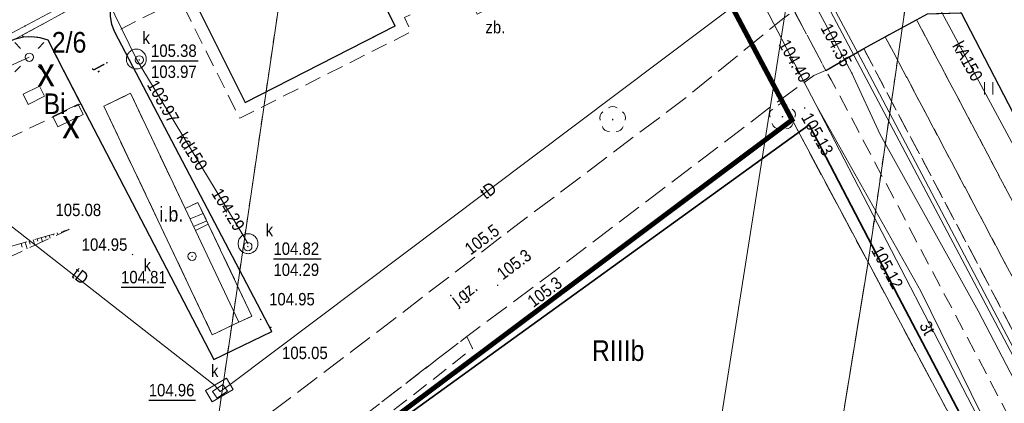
# Model space of a CAD drawing. Extents: x 7490163 to 7490671, y 5783984 to 5784563.
# Tile 14 of 43: x 7490400 to 7490459, y 5784315 to 5784338. Entities that reach past the tile are written whole.
import ezdxf
from ezdxf.enums import TextEntityAlignment as Align

# ---------------------------------------------------------------- set-up
doc = ezdxf.new("R2010")
doc.units = 0
doc.header["$MEASUREMENT"] = 0
for name, pattern in [('1.5_0.5', [2, 1.5, -0.5]), ('218-500', [1, 0.5, -0.5]), ('219-500', [0]), ('HIDDEN', [0.375, 0.25, -0.125]), ('mz1.0_0.5', [1.5, 1, -0.5]), ('mz1.25_0.5', [1.75, 1.25, -0.5])]:
    doc.linetypes.add(name, pattern=pattern)
doc.layers.get('0').update_dxf_attribs({"linetype": 'CONTINUOUS', "lineweight": 5})
doc.layers.get('0').transparency = 0.8
for name, color, linetype, transparency in [('0-Inne (niezydentyfikowane)', 7, 'CONTINUOUS', 0.8), ('203-Punkt załamania granicy działki nie stabilizowany', 7, 'CONTINUOUS', 0.8), ('210-Oznaczenie użytku', 7, 'CONTINUOUS', 0.8), ('211-Nr działki', 7, 'CONTINUOUS', 0.8), ('217-Granica konturu klasyfikcyjnego', 7, 'CONTINUOUS', 0.8), ('218-Granica użytku', 7, 'CONTINUOUS', 0.8), ('219-Linia granicy', 7, 'CONTINUOUS', 0.8), ('chodnik (powierzchnia)', 7, 'CONTINUOUS', 0.8), ('drzewo liściaste (punkt)', 7, 'CONTINUOUS', 0.8), ('inna budowla (powierzchnia)', 7, 'CONTINUOUS', 0.8), ('inna budowla (powierzchnia)-Atr17', 7, 'CONTINUOUS', 0.8), ('jezdnia (powierzchnia)', 7, 'CONTINUOUS', 0.8), ('jezdnia (powierzchnia)-Atr17', 7, 'CONTINUOUS', 0.8), ('komora podziemna - przewód kanalizacyjny (powierzchnia)', 7, 'CONTINUOUS', 0.8), ('komora podziemna - przewód niezidentyfikowany (powierzchnia)', 7, 'CONTINUOUS', 0.8), ('komora podziemna - przewód niezidentyfikowany (powierzchnia)-Atr17', 7, 'CONTINUOUS', 0.8), ('komora podziemna - przewód telekomunikacyjny (powierzchnia)', 7, 'CONTINUOUS', 0.8), ('krawężnik (linia)', 7, 'CONTINUOUS', 0.8), ('latarnia (punkt)', 7, 'CONTINUOUS', 0.8), ('ogrodzenie trwałe (linia)', 7, 'CONTINUOUS', 0.8), ('przewód elektroenergetyczny (linia)', 7, 'CONTINUOUS', 0.8), ('przewód kanalizacyjny (linia)', 7, 'CONTINUOUS', 0.8), ('przewód kanalizacyjny (linia)-Atr1', 7, 'CONTINUOUS', 0.8), ('przewód telekomunikacyjny (linia)', 7, 'CONTINUOUS', 0.8), ('przewód telekomunikacyjny (linia)-Atr1', 7, 'CONTINUOUS', 0.8), ('przewód wodociągowy (linia)', 7, 'CONTINUOUS', 0.8), ('punkt o określonej wysokości (sieć elektroenergetyczna)', 7, 'CONTINUOUS', 0.8), ('punkt o określonej wysokości (sieć elektroenergetyczna)-Atr2', 7, 'CONTINUOUS', 0.8), ('punkt o określonej wysokości (sieć kanalizacyjna)', 7, 'CONTINUOUS', 0.8), ('punkt o określonej wysokości (sieć kanalizacyjna)-Atr2', 7, 'CONTINUOUS', 0.8), ('punkt o określonej wysokości (sieć kanalizacyjna)-Atr3', 7, 'CONTINUOUS', 0.8), ('punkt o określonej wysokości (sieć telekomunikacyjna)-Atr2', 7, 'CONTINUOUS', 0.8), ('punkt wysokościowy naturalny', 7, 'CONTINUOUS', 0.8), ('punkt wysokościowy naturalny-Atr2', 7, 'CONTINUOUS', 0.8), ('punkt wysokościowy sztuczny', 7, 'CONTINUOUS', 0.8), ('punkt wysokościowy sztuczny-Atr2', 7, 'CONTINUOUS', 0.8), ('schody w ciągu komunikacyjnym', 7, 'CONTINUOUS', 0.8), ('skarpa nieumocniona (powierzchnia)', 7, 'CONTINUOUS', 0.8), ('trawnik (powierzchnia)', 7, 'CONTINUOUS', 0.8), ('trawnik (powierzchnia) - symbol', 7, 'CONTINUOUS', 0.8), ('właz okrągły - siec kanalizacyjna (punkt)', 7, 'CONTINUOUS', 0.8), ('właz okrągły - siec kanalizacyjna (punkt)-Atr17', 7, 'CONTINUOUS', 0.8), ('właz prostokątny - siec kanalizacyjna (punkt)', 7, 'CONTINUOUS', 0.8), ('właz prostokątny - siec kanalizacyjna (punkt)-Atr17', 7, 'CONTINUOUS', 0.8), ('zbiornik - przewód gazowy (powierzchnia)-Atr17', 7, 'CONTINUOUS', 0.8)]:
    doc.layers.add(name, color=color, linetype=linetype, transparency=transparency)
doc.layers.add('___granice działki', color=7, linetype='CONTINUOUS', lineweight=60)
doc.styles.get("Standard").update_dxf_attribs({"font": 'txt', "width": 0.75})
doc.linetypes.add('902-500', pattern='A,3.75,0,[1,ksztalty.shx,S=0.5,R=0,X=0,Y=0],3.75', length=7.5)

# ---------------------------------------------------------------- blocks, each defined once
blk = doc.blocks.new('PW02')
at = {"linetype": 'Continuous', "lineweight": 13}
h = blk.add_hatch(color=0, dxfattribs=at)
edge = h.paths.add_edge_path()
edge.add_arc((0, 0), 0.045, 0, 360)
blk = doc.blocks.new('US22')
at = {"color": 0, "linetype": 'Continuous', "lineweight": 13}
blk.add_circle((0, 0), 0.25, dxfattribs=at)
blk = doc.blocks.new('PW01')
at = {"linetype": 'Continuous', "lineweight": 13}
h = blk.add_hatch(color=0, dxfattribs=at)
edge = h.paths.add_edge_path()
edge.add_arc((0, 0), 0.045, 0, 360)
blk = doc.blocks.new('SM01')
at = {"color": 0, "linetype": 'Continuous', "lineweight": 13}
for p, q in [((-0.53, 0.531), (-0.883, 0.884)), ((0.531, 0.531), (0.884, 0.884)), ((-0.53, -0.53), (-0.883, -0.883)), ((0.531, -0.53), (0.884, -0.883))]:
    blk.add_line(p, q, dxfattribs=at)
blk.add_circle((0, 0), 0.25, dxfattribs=at)
blk = doc.blocks.new('US22B')
at = {"color": 0, "linetype": 'Continuous', "lineweight": 0}
blk.add_lwpolyline([(-0.375, -0.25), (0.375, -0.25), (0.375, 0.25), (-0.375, 0.25)], close=True, dxfattribs=at)
blk = doc.blocks.new('OP021')
at = {"linetype": 'Continuous', "lineweight": 13}
h = blk.add_hatch(color=0, dxfattribs=at)
edge = h.paths.add_edge_path()
edge.add_arc((0, 0), 0.05, 0, 360)
at = {"color": 0, "linetype": 'Continuous', "lineweight": 13}
for centre, start, end in [((0, 0.4), 49.272, 130.728), ((-0.38, 0.124), 121.308, 202.548), ((0.38, 0.124), 337.452, 58.692), ((-0.235, -0.324), 193.221, 274.871), ((0.235, -0.324), 265.129, 346.779)]:
    blk.add_arc(centre, 0.4, start, end, dxfattribs=at)
blk = doc.blocks.new('TU04')
at = {"color": 0, "linetype": 'Continuous', "lineweight": 13}
for p, q in [((0, 0), (0, 0.75)), ((0.5, 0), (0.5, 0.75))]:
    blk.add_line(p, q, dxfattribs=at)
blk = doc.blocks.new('203')
at = {"linetype": 'Continuous', "lineweight": 0}
h = blk.add_hatch(color=0, dxfattribs=at)
edge = h.paths.add_edge_path()
edge.add_arc((0, 0), 0.045, 0, 360)

msp = doc.modelspace()

# ---------------------------------------------------------------- linework, layer by layer
at = {"layer": '0-Inne (niezydentyfikowane)', "color": 7, "linetype": 'Continuous', "lineweight": 13}
for p, q in [((7490402.74, 5784325.64), (7490402.75, 5784325.61)), ((7490400.8, 5784325.07), (7490400.89, 5784324.75)), ((7490401.04, 5784325.14), (7490401.08, 5784325)), ((7490401.28, 5784325.21), (7490401.36, 5784324.96)), ((7490401.53, 5784325.28), (7490401.56, 5784325.18)), ((7490401.77, 5784325.35), (7490401.82, 5784325.18)), ((7490402.01, 5784325.42), (7490402.03, 5784325.36)), ((7490402.25, 5784325.5), (7490402.28, 5784325.39)), ((7490402.5, 5784325.57), (7490402.51, 5784325.53)), ((7490400.07, 5784324.86), (7490400.13, 5784324.64)), ((7490400.31, 5784324.93), (7490400.43, 5784324.54)), ((7490400.56, 5784325), (7490400.61, 5784324.82))]:
    msp.add_line(p, q, dxfattribs=at)
at = {"layer": '217-Granica konturu klasyfikcyjnego', "color": 3, "linetype": '1.5_0.5', "lineweight": 18, "flags": 128}
for points in [[(7490446.66, 5784332.33), (7490414.87, 5784308.51)], [(7490451.25, 5784323.72), (7490446.66, 5784332.33)], [(7490447.9, 5784303.16), (7490451.25, 5784323.72)], [(7490463.54, 5784300.68), (7490451.25, 5784323.72)]]:
    msp.add_lwpolyline(points, dxfattribs=at)
at = {"layer": '218-Granica użytku', "color": 3, "linetype": '218-500', "lineweight": 18, "flags": 128}
for points in [[(7490410.66, 5784305.36), (7490421.56, 5784379.62)], [(7490421.56, 5784379.62), (7490446.66, 5784332.33)], [(7490451.25, 5784323.72), (7490458.07, 5784370.55)], [(7490446.66, 5784332.33), (7490414.87, 5784308.51)], [(7490451.25, 5784323.72), (7490446.66, 5784332.33)], [(7490447.9, 5784303.16), (7490451.25, 5784323.72)], [(7490463.54, 5784300.68), (7490451.25, 5784323.72)]]:
    msp.add_lwpolyline(points, dxfattribs=at)
at = {"layer": '219-Linia granicy', "color": 7, "linetype": '219-500', "lineweight": 18, "flags": 128}
for points in [[(7490410.66, 5784305.36), (7490421.56, 5784379.62)], [(7490446.66, 5784332.33), (7490421.56, 5784379.62)], [(7490458.07, 5784370.55), (7490451.25, 5784323.72)], [(7490446.66, 5784332.33), (7490410.66, 5784305.36)], [(7490446.66, 5784332.33), (7490451.25, 5784323.72)], [(7490439.461, 5784251.5), (7490451.25, 5784323.72)], [(7490489.736, 5784251.5), (7490451.25, 5784323.72)]]:
    msp.add_lwpolyline(points, dxfattribs=at)
at = {"layer": '___granice działki', "color": 7, "linetype": 'HIDDEN', "ltscale": 20, "const_width": 0.3}
msp.add_lwpolyline([(7490408.25, 5784303.56), (7490446.66, 5784332.33), (7490405.34, 5784410.18), (7490386.33, 5784414.4), (7490334.42, 5784375.3)], close=True, dxfattribs=at)
at = {"layer": 'chodnik (powierzchnia)', "color": 7, "linetype": 'mz1.0_0.5', "lineweight": 18, "flags": 128}
for points in [[(7490428.7, 5784346.42), (7490431.56, 5784340.67), (7490431.09, 5784340.44), (7490429.72, 5784343.37), (7490429.57, 5784343.5), (7490429.28, 5784343.58), (7490428.99, 5784343.52), (7490428.81, 5784343.39), (7490428.66, 5784343.14), (7490428.64, 5784342.84), (7490430.02, 5784339.91), (7490429.07, 5784339.44), (7490427.66, 5784342.37), (7490427.51, 5784342.49), (7490427.22, 5784342.57), (7490426.93, 5784342.51), (7490426.77, 5784342.4), (7490426.61, 5784342.15), (7490426.58, 5784341.85), (7490428, 5784338.91), (7490427.63, 5784338.73), (7490426.84, 5784340.3), (7490423.23, 5784338.52), (7490423.65, 5784337.67), (7490413.28, 5784332.43), (7490409.67, 5784339.62), (7490405.72, 5784337.64), (7490405.54, 5784338.11), (7490405.46, 5784338.6), (7490405.47, 5784339.1), (7490405.57, 5784339.59), (7490405.77, 5784340.05), (7490405.89, 5784340.25), (7490406.21, 5784340.64), (7490406.59, 5784340.96), (7490407.13, 5784341.24), (7490407.61, 5784341.38), (7490408.11, 5784341.42), (7490408.6, 5784341.36), (7490408.92, 5784341.27), (7490409.37, 5784341.05), (7490409.77, 5784340.75), (7490410.1, 5784340.38), (7490410.31, 5784340.02), (7490413.6, 5784333.38), (7490422.68, 5784338.01), (7490420.49, 5784342.31)], [(7490467.36, 5784308.87), (7490452.29, 5784337.36), (7490454.19, 5784338.38), (7490469.32, 5784309.73), (7490477.18, 5784294.77), (7490475.24, 5784293.78)], [(7490395.55, 5784335.02), (7490399, 5784336.86), (7490399.04, 5784336.89), (7490399.47, 5784337.13), (7490399.72, 5784337.23), (7490400.21, 5784337.35), (7490400.71, 5784337.38), (7490401.2, 5784337.32), (7490401.68, 5784337.17), (7490402.6, 5784335.35), (7490403.67, 5784333.3), (7490397.86, 5784330.54)], [(7490450.99, 5784336.64), (7490465.96, 5784308.32), (7490473.32, 5784294.14), (7490476.12, 5784288.81), (7490478.33, 5784284.76), (7490492.29, 5784258.12), (7490490.07, 5784257.02), (7490476, 5784283.51), (7490463.61, 5784307.1), (7490449.03, 5784334.76), (7490448.7, 5784335.32)], [(7490405.91, 5784304.78), (7490408.33, 5784305.77), (7490411.63, 5784307.64), (7490420.25, 5784314.03), (7490427, 5784319.23), (7490427.35, 5784318.5), (7490420.8, 5784313.38), (7490412.02, 5784306.91), (7490408.67, 5784305.03), (7490406.2, 5784303.97)]]:
    msp.add_lwpolyline(points, close=True, dxfattribs=at)
at = {"layer": 'inna budowla (powierzchnia)', "color": 7, "linetype": 'Continuous', "lineweight": 18, "flags": 128}
msp.add_lwpolyline([(7490406.68, 5784333.94), (7490409.98, 5784326.97), (7490410.6, 5784325.65), (7490413.23, 5784320.09), (7490411.62, 5784319.33), (7490405.06, 5784333.17)], close=True, dxfattribs=at)
at = {"layer": 'jezdnia (powierzchnia)', "color": 7, "linetype": '1.5_0.5', "lineweight": 18, "flags": 128}
for points in [[(7490493.35, 5784270.83), (7490487.55, 5784281.94), (7490484.68, 5784287.36), (7490481.18, 5784293.46), (7490479.7, 5784296.05), (7490471.34, 5784310.89), (7490456.89, 5784338.8), (7490453.54, 5784345.1), (7490448.2, 5784354.55), (7490447.85, 5784355.26), (7490447.28, 5784356.08), (7490446.57, 5784356.78), (7490445.75, 5784357.35), (7490445.05, 5784357.69), (7490444.1, 5784358), (7490443.11, 5784358.16), (7490442.77, 5784358.18), (7490441.77, 5784358.14), (7490440.79, 5784357.94), (7490439.81, 5784357.56), (7490437.44, 5784356.36), (7490434.62, 5784361.99), (7490437.1, 5784364.34), (7490438.36, 5784366.53), (7490438.74, 5784367.63), (7490438.93, 5784368.61), (7490439.01, 5784369.61), (7490439.01, 5784369.65), (7490438.97, 5784370.65), (7490438.8, 5784371.63), (7490438.52, 5784372.59), (7490438.13, 5784373.51), (7490434.4, 5784380.63), (7490433.69, 5784381.68), (7490432.98, 5784382.39), (7490432.17, 5784382.97), (7490431.26, 5784383.42), (7490430.3, 5784383.71), (7490429.31, 5784383.84), (7490427.04, 5784383.51), (7490424.41, 5784382.28), (7490422.06, 5784381.02), (7490421.44, 5784380.24), (7490420.96, 5784379.36), (7490420.61, 5784378.43), (7490420.41, 5784377.45), (7490420.37, 5784376.45), (7490420.45, 5784375.62), (7490417.08, 5784386.72), (7490419.34, 5784388.17), (7490419.63, 5784388.47), (7490420.28, 5784389.24), (7490420.84, 5784390.06), (7490421.17, 5784390.64), (7490421.59, 5784391.54), (7490421.91, 5784392.49), (7490422.14, 5784393.46), (7490422.2, 5784394.01), (7490422.22, 5784395.01), (7490422.16, 5784396), (7490422, 5784396.99), (7490421.81, 5784397.77), (7490421.49, 5784398.71), (7490421.08, 5784399.63), (7490420.59, 5784400.5), (7490420.02, 5784401.32), (7490419.49, 5784402.23), (7490418.96, 5784403.08), (7490418.4, 5784403.91), (7490417.82, 5784404.73), (7490417.21, 5784405.52), (7490416.88, 5784405.93), (7490416.24, 5784406.69), (7490415.57, 5784407.44), (7490414.88, 5784408.16), (7490414.17, 5784408.86), (7490412.33, 5784410.59), (7490395.46, 5784424.98), (7490394.74, 5784425.56), (7490393.17, 5784426.96), (7490391.74, 5784428.21), (7490390.88, 5784428.72), (7490389.98, 5784429.16), (7490388.99, 5784429.54), (7490388.03, 5784429.82), (7490387.05, 5784430.03), (7490386.1, 5784430.16), (7490385.1, 5784430.2), (7490384.1, 5784430.14), (7490383.12, 5784429.97), (7490382.02, 5784429.69), (7490381.08, 5784429.36), (7490380.17, 5784428.95), (7490379.77, 5784428.74), (7490378.92, 5784428.22), (7490372.91, 5784432.64), (7490383.97, 5784437.63), (7490384.52, 5784436.93), (7490385.37, 5784436.21), (7490386.31, 5784435.73), (7490387.25, 5784435.46), (7490388.26, 5784435.39), (7490389.27, 5784435.54), (7490390.22, 5784435.88), (7490391.08, 5784436.43), (7490391.82, 5784437.13), (7490392.36, 5784437.96), (7490392.73, 5784438.87), (7490392.94, 5784439.85), (7490392.9, 5784440.88), (7490392.68, 5784441.86), (7490402.43, 5784444.54), (7490401.26, 5784443.54), (7490400.22, 5784442.42), (7490399.51, 5784441.22), (7490398.89, 5784439.77), (7490398.56, 5784438.62), (7490398.35, 5784437.3), (7490398.39, 5784435.78), (7490398.57, 5784434.42), (7490398.9, 5784433.41), (7490400.75, 5784434.8), (7490400.8, 5784433.59), (7490400.95, 5784432.63), (7490401.21, 5784431.65), (7490401.59, 5784430.64), (7490402.14, 5784429.55), (7490402.84, 5784428.52), (7490403.51, 5784427.79), (7490405.7, 5784425.76), (7490407.31, 5784424.39), (7490414.92, 5784417.89), (7490417.15, 5784415.87), (7490419.33, 5784413.8), (7490421.46, 5784411.7), (7490423.56, 5784409.54), (7490425.54, 5784407.29), (7490427.49, 5784404.98), (7490429.44, 5784402.49), (7490430.43, 5784401.18), (7490431.36, 5784399.89), (7490432.48, 5784399.49), (7490449.49, 5784367.1), (7490463.26, 5784341.09), (7490478.57, 5784312.2), (7490479.08, 5784311.34), (7490479.67, 5784310.53), (7490480.38, 5784309.72), (7490481.1, 5784309.03), (7490481.88, 5784308.4), (7490482.71, 5784307.85), (7490483.59, 5784307.37), (7490484.5, 5784306.96), (7490485.45, 5784306.64), (7490486.42, 5784306.4), (7490487.41, 5784306.24), (7490487.86, 5784306.2), (7490488.86, 5784306.17), (7490489.86, 5784306.22), (7490490.85, 5784306.35), (7490491.82, 5784306.57), (7490492.78, 5784306.87), (7490493.71, 5784307.24), (7490494.6, 5784307.69), (7490495.34, 5784308.14), (7490498.61, 5784303.32), (7490497.74, 5784302.84), (7490496.9, 5784302.28), (7490496.11, 5784301.67), (7490495.38, 5784300.99), (7490494.7, 5784300.26), (7490494.07, 5784299.48), (7490493.52, 5784298.65), (7490493.03, 5784297.78), (7490492.72, 5784297.14), (7490492.35, 5784296.21), (7490492.05, 5784295.26), (7490491.83, 5784294.28), (7490491.69, 5784293.29), (7490491.65, 5784292.28), (7490491.65, 5784291.15), (7490491.76, 5784290.16), (7490491.97, 5784289.18), (7490492.25, 5784288.22), (7490492.62, 5784287.29), (7490493.73, 5784285.36), (7490499.77, 5784274.09)], [(7490395.38, 5784362.56), (7490400.72, 5784352.17), (7490400.85, 5784351.9), (7490400.94, 5784351.62), (7490401, 5784351.34), (7490401.04, 5784351.04), (7490401.04, 5784350.74), (7490401.01, 5784350.45), (7490400.99, 5784350.36), (7490400.89, 5784350.08), (7490400.76, 5784349.81), (7490400.61, 5784349.55), (7490400.42, 5784349.32), (7490400.28, 5784349.16), (7490400.06, 5784348.96), (7490399.82, 5784348.78), (7490399.56, 5784348.63), (7490399.29, 5784348.51), (7490399.1, 5784348.44), (7490392.34, 5784344.91), (7490394.02, 5784341.71), (7490397.08, 5784343.36), (7490397.44, 5784343.54), (7490397.83, 5784343.58), (7490398.21, 5784343.45), (7490398.51, 5784343.19), (7490398.55, 5784343.13), (7490398.7, 5784342.77), (7490398.7, 5784342.37), (7490398.54, 5784342), (7490398.25, 5784341.73), (7490398.21, 5784341.7), (7490394.03, 5784339.54), (7490399, 5784336.86), (7490399.04, 5784336.89), (7490399.47, 5784337.13), (7490399.72, 5784337.23), (7490406.59, 5784340.96), (7490407.13, 5784341.24), (7490436.81, 5784356.08), (7490437.44, 5784356.36), (7490434.62, 5784361.99), (7490432.07, 5784361.13), (7490431.53, 5784361.14), (7490430.7, 5784361.04), (7490429.97, 5784361.08), (7490429.23, 5784361.23), (7490428.57, 5784361.55), (7490428.02, 5784362), (7490427.51, 5784362.6), (7490427.18, 5784363.2), (7490420.45, 5784375.62)], [(7490428.7, 5784346.42), (7490420.49, 5784342.31), (7490422.68, 5784338.01), (7490413.6, 5784333.38), (7490410.31, 5784340.02), (7490410.1, 5784340.38), (7490409.77, 5784340.75), (7490409.37, 5784341.05), (7490408.92, 5784341.27), (7490408.6, 5784341.36), (7490408.11, 5784341.42), (7490407.61, 5784341.38), (7490407.13, 5784341.24), (7490436.81, 5784356.08), (7490436.44, 5784355.62), (7490436.05, 5784355.02), (7490435.55, 5784354.13), (7490435.12, 5784353.21), (7490434.42, 5784351.74), (7490434.11, 5784350.97), (7490433.7, 5784350.01), (7490433.34, 5784349.4), (7490433.18, 5784349.11), (7490432.29, 5784348.25)], [(7490456.89, 5784338.8), (7490454.84, 5784338.75), (7490454.19, 5784338.38), (7490452.29, 5784337.36), (7490450.99, 5784336.64), (7490448.7, 5784335.32), (7490446.78, 5784338.94), (7490448.96, 5784340.42), (7490450.16, 5784341.25), (7490451.94, 5784342.48), (7490452.58, 5784342.93), (7490453.54, 5784345.1)], [(7490403.67, 5784333.3), (7490411.72, 5784317.83), (7490415.22, 5784319.53), (7490405.72, 5784337.64), (7490405.54, 5784338.11), (7490405.46, 5784338.6), (7490405.47, 5784339.1), (7490405.57, 5784339.59), (7490405.77, 5784340.05), (7490405.89, 5784340.25), (7490406.21, 5784340.64), (7490406.59, 5784340.96), (7490399.72, 5784337.23), (7490400.21, 5784337.35), (7490400.71, 5784337.38), (7490401.2, 5784337.32), (7490401.68, 5784337.17), (7490402.6, 5784335.35)], [(7490404.98, 5784308.4), (7490407.4, 5784309.39), (7490411.91, 5784312.17), (7490421.79, 5784319.66), (7490429.47, 5784325.55), (7490440.34, 5784333.75), (7490446.11, 5784338.45), (7490446.78, 5784338.94), (7490448.7, 5784335.32), (7490447.98, 5784335.01), (7490445.55, 5784333.26), (7490432.29, 5784323.17), (7490427, 5784319.23), (7490420.25, 5784314.03), (7490411.63, 5784307.64), (7490408.33, 5784305.77), (7490405.91, 5784304.78)], [(7490405.06, 5784333.17), (7490406.68, 5784333.94), (7490409.98, 5784326.97), (7490410.75, 5784327.34), (7490411.38, 5784326.02), (7490414.01, 5784320.46), (7490413.23, 5784320.09), (7490411.62, 5784319.33)]]:
    msp.add_lwpolyline(points, close=True, dxfattribs=at)
at = {"layer": 'komora podziemna - przewód kanalizacyjny (powierzchnia)', "color": 34, "linetype": 'Continuous', "lineweight": 18, "flags": 128}
for points in [[(7490407.63, 5784336.01), (7490407.63, 5784335.95), (7490407.62, 5784335.89), (7490407.6, 5784335.83), (7490407.58, 5784335.78), (7490407.56, 5784335.72), (7490407.53, 5784335.67), (7490407.49, 5784335.63), (7490407.45, 5784335.58), (7490407.41, 5784335.54), (7490407.36, 5784335.51), (7490407.31, 5784335.48), (7490407.26, 5784335.45), (7490407.2, 5784335.43), (7490407.15, 5784335.42), (7490407.09, 5784335.41), (7490407.03, 5784335.41), (7490406.97, 5784335.41), (7490406.91, 5784335.42), (7490406.85, 5784335.43), (7490406.8, 5784335.45), (7490406.75, 5784335.48), (7490406.7, 5784335.51), (7490406.65, 5784335.54), (7490406.6, 5784335.58), (7490406.57, 5784335.63), (7490406.53, 5784335.67), (7490406.5, 5784335.72), (7490406.47, 5784335.78), (7490406.45, 5784335.83), (7490406.44, 5784335.89), (7490406.43, 5784335.95), (7490406.43, 5784336.01), (7490406.43, 5784336.07), (7490406.44, 5784336.12), (7490406.45, 5784336.18), (7490406.47, 5784336.24), (7490406.5, 5784336.29), (7490406.53, 5784336.34), (7490406.57, 5784336.39), (7490406.6, 5784336.43), (7490406.65, 5784336.47), (7490406.7, 5784336.51), (7490406.75, 5784336.54), (7490406.8, 5784336.56), (7490406.85, 5784336.58), (7490406.91, 5784336.6), (7490406.97, 5784336.6), (7490407.03, 5784336.61), (7490407.09, 5784336.6), (7490407.15, 5784336.6), (7490407.2, 5784336.58), (7490407.26, 5784336.56), (7490407.31, 5784336.54), (7490407.36, 5784336.51), (7490407.41, 5784336.47), (7490407.45, 5784336.43), (7490407.49, 5784336.39), (7490407.53, 5784336.34), (7490407.56, 5784336.29), (7490407.58, 5784336.24), (7490407.6, 5784336.18), (7490407.62, 5784336.12), (7490407.63, 5784336.07)], [(7490414.38, 5784324.84), (7490414.38, 5784324.79), (7490414.37, 5784324.73), (7490414.36, 5784324.67), (7490414.34, 5784324.61), (7490414.31, 5784324.56), (7490414.28, 5784324.51), (7490414.25, 5784324.46), (7490414.21, 5784324.42), (7490414.16, 5784324.38), (7490414.12, 5784324.35), (7490414.07, 5784324.31), (7490414.01, 5784324.29), (7490413.96, 5784324.27), (7490413.9, 5784324.26), (7490413.84, 5784324.25), (7490413.78, 5784324.24), (7490413.73, 5784324.25), (7490413.67, 5784324.26), (7490413.61, 5784324.27), (7490413.55, 5784324.29), (7490413.5, 5784324.31), (7490413.45, 5784324.35), (7490413.4, 5784324.38), (7490413.36, 5784324.42), (7490413.32, 5784324.46), (7490413.29, 5784324.51), (7490413.25, 5784324.56), (7490413.23, 5784324.61), (7490413.21, 5784324.67), (7490413.2, 5784324.73), (7490413.19, 5784324.79), (7490413.18, 5784324.84), (7490413.19, 5784324.9), (7490413.2, 5784324.96), (7490413.21, 5784325.02), (7490413.23, 5784325.07), (7490413.25, 5784325.13), (7490413.29, 5784325.18), (7490413.32, 5784325.22), (7490413.36, 5784325.27), (7490413.4, 5784325.31), (7490413.45, 5784325.34), (7490413.5, 5784325.37), (7490413.55, 5784325.4), (7490413.61, 5784325.42), (7490413.67, 5784325.43), (7490413.73, 5784325.44), (7490413.78, 5784325.44), (7490413.84, 5784325.44), (7490413.9, 5784325.43), (7490413.96, 5784325.42), (7490414.01, 5784325.4), (7490414.07, 5784325.37), (7490414.12, 5784325.34), (7490414.16, 5784325.31), (7490414.21, 5784325.27), (7490414.25, 5784325.22), (7490414.28, 5784325.18), (7490414.31, 5784325.13), (7490414.34, 5784325.07), (7490414.36, 5784325.02), (7490414.37, 5784324.96), (7490414.38, 5784324.9)]]:
    msp.add_lwpolyline(points, close=True, dxfattribs=at)
at = {"layer": 'komora podziemna - przewód niezidentyfikowany (powierzchnia)', "color": 7, "linetype": 'Continuous', "lineweight": 18, "flags": 128}
for points in [[(7490400.5, 5784333.26), (7490400.19, 5784333.88), (7490401.17, 5784334.38), (7490401.48, 5784333.76)], [(7490401.99, 5784332.54), (7490403.52, 5784333.28), (7490403.82, 5784332.65), (7490402.29, 5784331.91)]]:
    msp.add_lwpolyline(points, close=True, dxfattribs=at)
at = {"layer": 'komora podziemna - przewód telekomunikacyjny (powierzchnia)', "color": 30, "linetype": 'Continuous', "lineweight": 18, "flags": 128}
msp.add_lwpolyline([(7490411.2, 5784315.96), (7490412.48, 5784316.72), (7490412.89, 5784316.03), (7490411.61, 5784315.27)], close=True, dxfattribs=at)
at = {"layer": 'krawężnik (linia)', "color": 7, "linetype": 'Continuous', "lineweight": 25, "flags": 128}
for points in [[(7490405.72, 5784337.64), (7490405.54, 5784338.11), (7490405.46, 5784338.6), (7490405.47, 5784339.1), (7490405.57, 5784339.59), (7490405.77, 5784340.05), (7490405.89, 5784340.25), (7490406.21, 5784340.64), (7490406.59, 5784340.96), (7490407.13, 5784341.24), (7490407.61, 5784341.38), (7490408.11, 5784341.42), (7490408.6, 5784341.36), (7490408.92, 5784341.27), (7490409.37, 5784341.05), (7490409.77, 5784340.75), (7490410.1, 5784340.38), (7490410.31, 5784340.02), (7490413.6, 5784333.38), (7490422.68, 5784338.01), (7490420.49, 5784342.31), (7490428.7, 5784346.42)], [(7490448.7, 5784335.32), (7490450.99, 5784336.64), (7490452.29, 5784337.36), (7490454.19, 5784338.38), (7490454.84, 5784338.75), (7490456.89, 5784338.8), (7490471.34, 5784310.89), (7490479.7, 5784296.05), (7490481.18, 5784293.46), (7490484.68, 5784287.36), (7490487.55, 5784281.94), (7490493.35, 5784270.83)], [(7490399, 5784336.86), (7490399.04, 5784336.89), (7490399.47, 5784337.13), (7490399.72, 5784337.23), (7490400.21, 5784337.35), (7490400.71, 5784337.38), (7490401.2, 5784337.32), (7490401.68, 5784337.17), (7490402.6, 5784335.35), (7490403.67, 5784333.3), (7490411.72, 5784317.83), (7490415.22, 5784319.53), (7490405.72, 5784337.64)]]:
    msp.add_lwpolyline(points, dxfattribs=at)
at = {"layer": 'ogrodzenie trwałe (linia)', "color": 7, "linetype": '902-500', "lineweight": 35, "flags": 128}
for points in [[(7490406.7, 5784302.4), (7490447.7, 5784332.03)], [(7490447.7, 5784332.03), (7490451.76, 5784324.2), (7490453.11, 5784321.58), (7490471.94, 5784285.74), (7490489.857, 5784251.5)]]:
    msp.add_lwpolyline(points, dxfattribs=at)
at = {"layer": 'przewód elektroenergetyczny (linia)', "color": 1, "linetype": 'Continuous', "lineweight": 18, "flags": 128}
for points in [[(7490396.8, 5784429.77), (7490402.53, 5784425.7), (7490405.15, 5784420.4), (7490420.97, 5784390.11), (7490429.47, 5784374.83), (7490435.57, 5784362.95), (7490444.66, 5784345.66), (7490450.28, 5784335.15), (7490451.99, 5784331.44), (7490457.91, 5784320.79), (7490477.93, 5784282.38)], [(7490450.96, 5784335.79), (7490439.75, 5784356.7), (7490435.95, 5784363.87), (7490427.45, 5784380.74), (7490418.44, 5784397.48)], [(7490421.69, 5784390.6), (7490424.27, 5784385.68), (7490426.24, 5784381.98), (7490437.93, 5784359.83), (7490461.3, 5784315.64), (7490484.63, 5784271.42), (7490495.214, 5784251.5)], [(7490384.27, 5784331.04), (7490388.41, 5784330.57), (7490400.56, 5784336.12)], [(7490501.36, 5784297.47), (7490496.76, 5784294.48), (7490494.39, 5784293.26), (7490493.15, 5784291.94), (7490478.92, 5784284.08), (7490478.01, 5784284.39), (7490450.96, 5784335.79)]]:
    msp.add_lwpolyline(points, dxfattribs=at)
at = {"layer": 'przewód kanalizacyjny (linia)', "color": 34, "linetype": 'Continuous', "lineweight": 18, "flags": 128}
for points in [[(7490446.99, 5784355.05), (7490461.61, 5784327.85), (7490461.9, 5784327.31)], [(7490400.92, 5784348.56), (7490407.03, 5784336.01)], [(7490407.03, 5784336.01), (7490407.37, 5784335.45), (7490413.4, 5784325.47), (7490413.78, 5784324.84)]]:
    msp.add_lwpolyline(points, dxfattribs=at)
at = {"layer": 'przewód telekomunikacyjny (linia)', "color": 30, "linetype": 'Continuous', "lineweight": 18, "flags": 128}
for points in [[(7490459.22, 5784358.56), (7490459.08, 5784358.05), (7490447.57, 5784352.39), (7490446.28, 5784339.06), (7490438.26, 5784288.21), (7490432.66, 5784251.5)], [(7490444.3, 5784340.41), (7490443.96, 5784339.88), (7490412.71, 5784316.33), (7490412.09, 5784315.91)], [(7490460.47, 5784309.12), (7490460.13, 5784310.03), (7490448.1, 5784333.26), (7490444.78, 5784339.67), (7490444.3, 5784340.41)], [(7490448.1, 5784333.26), (7490454.45, 5784321.97), (7490458.08, 5784314.55), (7490459.03, 5784313.74), (7490459.22, 5784312.86), (7490463.32, 5784306.41), (7490466.54, 5784299.03), (7490477.27, 5784277.88), (7490481.1, 5784271.05), (7490483.93, 5784271.84), (7490487.43, 5784264.58), (7490488.37, 5784261.83), (7490486.8, 5784260.57), (7490491.485, 5784251.5)], [(7490412.09, 5784315.91), (7490411.76, 5784316.29), (7490395.27, 5784329.16), (7490395.13, 5784329.82)]]:
    msp.add_lwpolyline(points, dxfattribs=at)
at = {"layer": 'przewód wodociągowy (linia)', "color": 5, "linetype": 'Continuous', "lineweight": 18, "flags": 128}
msp.add_lwpolyline([(7490391.9, 5784347.13), (7490397.73, 5784336.64), (7490434.31, 5784356.18)], dxfattribs=at)
at = {"layer": 'punkt o określonej wysokości (sieć kanalizacyjna)-Atr2', "color": 7, "flags": 128}
for points in [[(7490407.917, 5784335.909), (7490410.765, 5784335.909)], [(7490415.316, 5784323.933), (7490418.196, 5784323.933)], [(7490406.105, 5784322.214), (7490408.693, 5784322.214)], [(7490407.78, 5784315.377), (7490410.597, 5784315.377)]]:
    msp.add_lwpolyline(points, dxfattribs=at)
at = {"layer": 'schody w ciągu komunikacyjnym', "color": 7, "linetype": 'Continuous', "lineweight": 18, "flags": 128}
for points in [[(7490411.38, 5784326.02), (7490410.6, 5784325.65), (7490409.98, 5784326.97), (7490410.75, 5784327.34)], [(7490411.38, 5784326.02), (7490410.6, 5784325.65), (7490409.98, 5784326.97), (7490410.75, 5784327.34)], [(7490414.01, 5784320.46), (7490413.23, 5784320.09), (7490410.6, 5784325.65), (7490411.38, 5784326.02)], [(7490414.01, 5784320.46), (7490413.23, 5784320.09), (7490410.6, 5784325.65), (7490411.38, 5784326.02)]]:
    msp.add_lwpolyline(points, close=True, dxfattribs=at)
for points in [[(7490410.274, 5784326.343), (7490411.066, 5784326.679)], [(7490410.487, 5784325.89), (7490411.281, 5784326.227)]]:
    msp.add_lwpolyline(points, dxfattribs=at)
at = {"layer": 'skarpa nieumocniona (powierzchnia)', "color": 7, "linetype": 'mz1.25_0.5', "lineweight": 18, "flags": 128}
msp.add_lwpolyline([(7490371.02, 5784340.58), (7490373.04, 5784338.85), (7490377.07, 5784335.76), (7490381.13, 5784331.24), (7490390.87, 5784323.29), (7490390.93, 5784323.28), (7490391.91, 5784323.08), (7490392.9, 5784322.95), (7490393.43, 5784322.91), (7490402.95, 5784325.7), (7490392.2, 5784320.74), (7490391.23, 5784320.99), (7490390.47, 5784321.26), (7490383.32, 5784328.19), (7490370.35, 5784340.13), (7490359.62, 5784350.76), (7490360.55, 5784351.28)], close=True, dxfattribs=at)
at = {"layer": 'trawnik (powierzchnia)', "color": 7, "linetype": 'mz1.0_0.5', "lineweight": 18, "flags": 128}
for points in [[(7490471.34, 5784310.89), (7490479.7, 5784296.05), (7490477.18, 5784294.77), (7490469.32, 5784309.73), (7490454.19, 5784338.38), (7490454.84, 5784338.75), (7490456.89, 5784338.8)], [(7490467.36, 5784308.87), (7490475.24, 5784293.78), (7490475.07, 5784293.7), (7490474.59, 5784293.56), (7490474.45, 5784293.54), (7490473.96, 5784293.6), (7490473.65, 5784293.77), (7490473.32, 5784294.14), (7490465.96, 5784308.32), (7490450.99, 5784336.64), (7490452.29, 5784337.36)]]:
    msp.add_lwpolyline(points, close=True, dxfattribs=at)

# ---------------------------------------------------------------- block references
at = {"layer": '203-Punkt załamania granicy działki nie stabilizowany', "color": 7, "linetype": 'Continuous', "lineweight": 18}
for p in [(7490446.66, 5784332.33), (7490451.25, 5784323.72)]:
    msp.add_blockref('203', p, dxfattribs=at)
at = {"layer": 'drzewo liściaste (punkt)', "color": 94, "linetype": 'Continuous', "lineweight": 13}
for p in [(7490446.08, 5784332.52), (7490435.82, 5784332.35)]:
    msp.add_blockref('OP021', p, dxfattribs=at)
at = {"layer": 'latarnia (punkt)', "color": 7, "linetype": 'Continuous', "lineweight": 18}
msp.add_blockref('SM01', (7490400.56, 5784336.12), dxfattribs=at)
at = {"layer": 'punkt o określonej wysokości (sieć elektroenergetyczna)', "color": 1, "linetype": 'Continuous', "lineweight": 13}
msp.add_blockref('PW01', (7490450.28, 5784335.15), dxfattribs=at)
at = {"layer": 'punkt o określonej wysokości (sieć kanalizacyjna)', "color": 34, "linetype": 'Continuous', "lineweight": 13}
for p in [(7490407.21, 5784335.96), (7490407.37, 5784335.45), (7490413.4, 5784325.47), (7490413.77, 5784324.67), (7490410.4, 5784324.08)]:
    msp.add_blockref('PW01', p, dxfattribs=at)
at = {"layer": 'punkt o określonej wysokości (sieć kanalizacyjna)', "color": 34, "linetype": 'Continuous', "lineweight": 13, "rotation": 34.33300000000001}
msp.add_blockref('PW01', (7490412.09, 5784315.91), dxfattribs=at)
at = {"layer": 'punkt wysokościowy naturalny', "color": 7, "linetype": 'Continuous', "lineweight": 13}
for p in [(7490429.47, 5784325.55), (7490432.29, 5784323.17), (7490428.87, 5784322.33)]:
    msp.add_blockref('PW01', p, dxfattribs=at)
at = {"layer": 'punkt wysokościowy sztuczny', "color": 7, "linetype": 'Continuous', "lineweight": 13}
for p in [(7490400.3, 5784338.01), (7490400.17, 5784337.4), (7490447.42, 5784333.05), (7490451.64, 5784326.18), (7490402.95, 5784325.7), (7490406.8, 5784324.19), (7490414.54, 5784320.26), (7490415.16, 5784319.79)]:
    msp.add_blockref('PW02', p, dxfattribs=at)
at = {"layer": 'trawnik (powierzchnia) - symbol', "color": 7, "linetype": 'Continuous', "lineweight": 18}
msp.add_blockref('TU04', (7490458.289, 5784333.869), dxfattribs=at)
at = {"layer": 'właz okrągły - siec kanalizacyjna (punkt)', "color": 7, "linetype": 'Continuous', "lineweight": 18}
for p in [(7490407.21, 5784335.96), (7490413.77, 5784324.67), (7490410.4, 5784324.08)]:
    msp.add_blockref('US22', p, dxfattribs=at)
at = {"layer": 'właz prostokątny - siec kanalizacyjna (punkt)', "color": 7, "linetype": 'Continuous', "lineweight": 18, "rotation": 34.33300000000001}
msp.add_blockref('US22B', (7490412.09, 5784315.91), dxfattribs=at)

# ---------------------------------------------------------------- texts
at = {"layer": '210-Oznaczenie użytku', "color": 3, "linetype": 'Continuous', "lineweight": 18, "width": 0.9}
for s, p in [('Bi', (7490401.42, 5784332.68)), ('RIIIb', (7490434.56, 5784317.75))]:
    msp.add_text(s, height=1.25, dxfattribs=at).set_placement(p)
at = {"layer": '211-Nr działki', "color": 7, "linetype": 'Continuous', "lineweight": 18, "width": 0.9}
msp.add_text('2/6', height=1.25, dxfattribs=at).set_placement((7490401.92, 5784336.4))
at = {"layer": 'inna budowla (powierzchnia)-Atr17', "color": 7, "width": 0.9}
msp.add_text('i.b.', height=0.9, dxfattribs=at).set_placement((7490409.145, 5784326.632), align=Align.MIDDLE_CENTER)
at = {"layer": 'jezdnia (powierzchnia)-Atr17', "color": 7, "width": 0.9}
for s, rotation, p in [('j.', 298.474, (7490404.982, 5784335.497)), ('j.', 298.474, (7490404.982, 5784335.497)), ('j.gz.', 37.486, (7490426.84, 5784321.86))]:
    msp.add_text(s, height=0.75, rotation=rotation, dxfattribs=at).set_placement(p, align=Align.MIDDLE_CENTER)
at = {"layer": 'komora podziemna - przewód niezidentyfikowany (powierzchnia)-Atr17', "color": 7, "width": 0.903}
for p in [(7490402.105, 5784334.354), (7490403.609, 5784331.22)]:
    msp.add_text('x', height=1.75, dxfattribs=at).set_placement(p, align=Align.RIGHT)
at = {"layer": 'przewód kanalizacyjny (linia)-Atr1', "color": 34, "width": 0.9}
for s, rotation, p in [('kA150', 299.227, (7490457.273, 5784335.889)), ('kd150', 302.142, (7490410.406, 5784330.425))]:
    msp.add_text(s, height=0.75, rotation=rotation, dxfattribs=at).set_placement(p, align=Align.MIDDLE_CENTER)
at = {"layer": 'przewód telekomunikacyjny (linia)-Atr1', "color": 30, "width": 0.9}
for s, rotation, p in [('tD', 37.001, (7490428.288, 5784328.066)), ('tD', 322.977, (7490403.641, 5784322.897)), ('3t', 298.344, (7490454.836, 5784319.746))]:
    msp.add_text(s, height=0.75, rotation=rotation, dxfattribs=at).set_placement(p, align=Align.MIDDLE_CENTER)
at = {"layer": 'punkt o określonej wysokości (sieć elektroenergetyczna)-Atr2', "color": 1, "width": 0.9}
msp.add_text('104.35', height=0.75, rotation=298.025, dxfattribs=at).set_placement((7490448.689, 5784338.078), align=Align.MIDDLE_LEFT)
at = {"layer": 'punkt o określonej wysokości (sieć kanalizacyjna)-Atr2', "color": 34, "width": 0.9}
for s, p in [('105.38', (7490407.917, 5784335.917)), ('104.82', (7490415.316, 5784323.941)), ('104.81', (7490406.105, 5784322.221)), ('104.96', (7490407.78, 5784315.385))]:
    msp.add_text(s, height=0.75, dxfattribs=at).set_placement(p, align=Align.BOTTOM_LEFT)
for s, rotation, p in [('103.97', 299.264, (7490407.976, 5784334.645)), ('104.29', 301.511, (7490411.863, 5784328.09))]:
    msp.add_text(s, height=0.75, rotation=rotation, dxfattribs=at).set_placement(p, align=Align.MIDDLE_LEFT)
at = {"layer": 'punkt o określonej wysokości (sieć kanalizacyjna)-Atr3', "color": 34, "width": 0.9}
for s, p in [('103.97', (7490407.917, 5784334.641)), ('104.29', (7490415.316, 5784322.666))]:
    msp.add_text(s, height=0.75, dxfattribs=at).set_placement(p, align=Align.BOTTOM_LEFT)
at = {"layer": 'punkt o określonej wysokości (sieć telekomunikacyjna)-Atr2', "color": 30, "width": 0.9}
msp.add_text('104.40', height=0.75, rotation=299.541, dxfattribs=at).set_placement((7490446.14, 5784337.105), align=Align.MIDDLE_LEFT)
at = {"layer": 'punkt wysokościowy naturalny-Atr2', "color": 7, "width": 0.9}
for s, rotation, p in [('105.5', 36.74, (7490427.234, 5784324.125)), ('105.3', 36.973, (7490429.174, 5784322.613)), ('105.3', 36.87, (7490431.026, 5784320.95))]:
    msp.add_text(s, height=0.75, rotation=rotation, dxfattribs=at).set_placement(p)
at = {"layer": 'punkt wysokościowy sztuczny-Atr2', "color": 7, "width": 0.9}
for s, rotation, p in [('105.13', 299.651, (7490447.182, 5784332.488)), ('105.12', 298.83, (7490451.422, 5784324.445))]:
    msp.add_text(s, height=0.75, rotation=rotation, dxfattribs=at).set_placement(p)
for s, p in [('105.08', (7490402.143, 5784326.511)), ('104.95', (7490403.727, 5784324.414)), ('104.95', (7490415.055, 5784321.113)), ('105.05', (7490415.836, 5784317.865))]:
    msp.add_text(s, height=0.75, dxfattribs=at).set_placement(p)
at = {"layer": 'właz okrągły - siec kanalizacyjna (punkt)-Atr17', "color": 7, "width": 0.9}
for p in [(7490407.399, 5784337.298), (7490414.841, 5784325.666), (7490407.465, 5784323.542)]:
    msp.add_text('k', height=0.75, dxfattribs=at).set_placement(p, align=Align.MIDDLE_LEFT)
at = {"layer": 'właz prostokątny - siec kanalizacyjna (punkt)-Atr17', "color": 7, "width": 0.9}
msp.add_text('k', height=0.75, dxfattribs=at).set_placement((7490411.541, 5784317.151), align=Align.MIDDLE_LEFT)
at = {"layer": 'zbiornik - przewód gazowy (powierzchnia)-Atr17', "color": 40, "width": 0.9}
msp.add_text('zb.', height=0.75, dxfattribs=at).set_placement((7490428.727, 5784337.939), align=Align.MIDDLE_CENTER)

doc.saveas('drawing.dxf')
